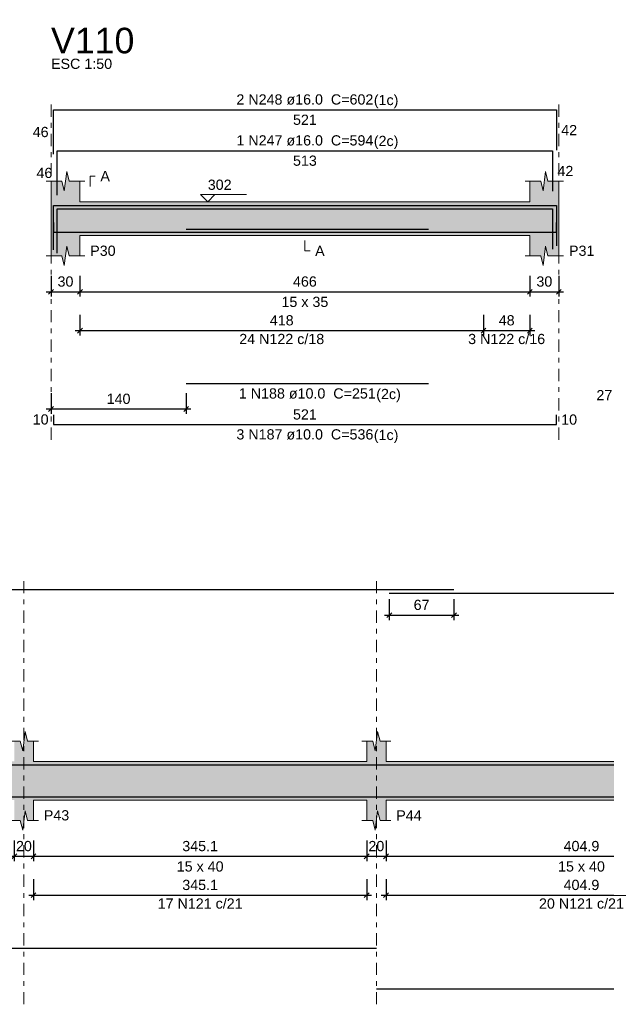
# Model space of a CAD drawing. Header units: millimetres. Extents: x 0 to 119, y 0 to 84.
# Tile 14 of 34: x 18 to 31, y 41 to 62. Entities that reach past the tile are written whole.
import ezdxf

# ---------------------------------------------------------------- set-up
doc = ezdxf.new("R2010")
doc.units = ezdxf.units.MM
doc.header["$MEASUREMENT"] = 0
doc.linetypes.add('DASHDOT', pattern=[2.54, 1.27, -0.635, 0, -0.635])
doc.linetypes.add('NULL', pattern=[0])
doc.layers.get('0').update_dxf_attribs({"lineweight": 18})
for name, color, linetype, lineweight in [('Descrição da armadura', 7, 'Continuous', 0), ('DT-Barras na forma', 2, 'Continuous', 30), ('DT-Barras rebatidas', 2, 'Continuous', 30), ('DT-Cotas', 9, 'Continuous', 5), ('DT-Forma', 5, 'Continuous', 5), ('DT-Hachura forma vigas', 254, 'Continuous', 5), ('DT-Pontilhado', 9, 'DASHDOT', 5), ('DT-Textos', 7, 'Continuous', 5), ('DT-Título', 3, 'Continuous', 20), ('Textos armaduras', 7, 'Continuous', 0)]:
    doc.layers.add(name, color=color, linetype=linetype, lineweight=lineweight)
doc.styles.add('Arial', font='txt')
doc.dimstyles.new('UM_50.000000', dxfattribs={"dimtxt": 0.18, "dimasz": 0.1, "dimexe": 0.1, "dimexo": 0.2, "dimgap": 0, "dimtad": 1, "dimtih": 1, "dimtoh": 1, "dimdec": 1, "dimlfac": 50, "dimzin": 0, "dimdsep": 46, "dimtxsty": 'Standard', "dimcen": 0.09, "dimdle": 0.1, "dimadec": 1, "dimazin": 2, "dimtfac": 1, "dimtdec": 4, "dimtofl": 0, "dimtmove": 0, "dimatfit": 3, "dimfxl": 1, "dimtolj": 1, "dimarcsym": 0})

# ---------------------------------------------------------------- blocks, each defined once
blk = doc.blocks.new('_Oblique')
at = {"color": 0, "linetype": 'ByBlock', "lineweight": -2}
blk.add_line((-0.5, -0.5), (0.5, 0.5), dxfattribs=at)
blk = doc.blocks.new('*D101')
at = {"layer": 'Defpoints', "color": 0}
for p in [(19.006, 56.58), (19.606, 56.58), (19.606, 56.051)]:
    blk.add_point(p, dxfattribs=at)
at = {"layer": 'DT-Cotas', "color": 0, "lineweight": -2}
for p, q in [((19.006, 56.38), (19.006, 55.951)), ((19.606, 56.38), (19.606, 55.951)), ((18.906, 56.051), (19.706, 56.051))]:
    blk.add_line(p, q, dxfattribs=at)
at = {"layer": 'DT-Cotas', "color": 0, "lineweight": -2, "xscale": 0.1, "yscale": 0.1, "zscale": 0.1, "rotation": 180}
blk.add_blockref('_Oblique', (19.006, 56.051), dxfattribs=at)
at = {"layer": 'DT-Cotas', "color": 0, "lineweight": -2, "xscale": 0.1, "yscale": 0.1, "zscale": 0.1}
blk.add_blockref('_Oblique', (19.606, 56.051), dxfattribs=at)
at = {"layer": 'DT-Cotas', "color": 7, "insert": (19.306, 56.262), "char_height": 0.2118, "attachment_point": 5, "rotation": 0.0057, "style": 'Arial'}
blk.add_mtext('\\A1;30', dxfattribs=at)
blk = doc.blocks.new('*D102')
at = {"layer": 'Defpoints', "color": 0}
for p in [(19.606, 56.58), (28.927, 56.58), (28.927, 56.051)]:
    blk.add_point(p, dxfattribs=at)
at = {"layer": 'DT-Cotas', "color": 0, "lineweight": -2}
for p, q in [((19.606, 56.38), (19.606, 55.951)), ((28.927, 56.38), (28.927, 55.951)), ((19.506, 56.051), (29.027, 56.051))]:
    blk.add_line(p, q, dxfattribs=at)
at = {"layer": 'DT-Cotas', "color": 0, "lineweight": -2, "xscale": 0.1, "yscale": 0.1, "zscale": 0.1, "rotation": 180}
blk.add_blockref('_Oblique', (19.606, 56.051), dxfattribs=at)
at = {"layer": 'DT-Cotas', "color": 0, "lineweight": -2, "xscale": 0.1, "yscale": 0.1, "zscale": 0.1}
blk.add_blockref('_Oblique', (28.927, 56.051), dxfattribs=at)
at = {"layer": 'DT-Cotas', "color": 7, "insert": (24.266, 56.262), "char_height": 0.2118, "attachment_point": 5, "rotation": 0.0057, "style": 'Arial'}
blk.add_mtext('\\A1;466', dxfattribs=at)
blk = doc.blocks.new('*D103')
at = {"layer": 'Defpoints', "color": 0}
for p in [(28.927, 56.58), (29.527, 56.58), (29.527, 56.051)]:
    blk.add_point(p, dxfattribs=at)
at = {"layer": 'DT-Cotas', "color": 0, "lineweight": -2}
for p, q in [((28.927, 56.38), (28.927, 55.951)), ((29.527, 56.38), (29.527, 55.951)), ((28.827, 56.051), (29.627, 56.051))]:
    blk.add_line(p, q, dxfattribs=at)
at = {"layer": 'DT-Cotas', "color": 0, "lineweight": -2, "xscale": 0.1, "yscale": 0.1, "zscale": 0.1, "rotation": 180}
blk.add_blockref('_Oblique', (28.927, 56.051), dxfattribs=at)
at = {"layer": 'DT-Cotas', "color": 0, "lineweight": -2, "xscale": 0.1, "yscale": 0.1, "zscale": 0.1}
blk.add_blockref('_Oblique', (29.527, 56.051), dxfattribs=at)
at = {"layer": 'DT-Cotas', "color": 7, "insert": (29.227, 56.262), "char_height": 0.2118, "attachment_point": 5, "rotation": 0.0057, "style": 'Arial'}
blk.add_mtext('\\A1;30', dxfattribs=at)
blk = doc.blocks.new('*D104')
at = {"layer": 'Defpoints', "color": 0}
for p in [(19.006, 54.151), (21.806, 54.151), (19.006, 53.621)]:
    blk.add_point(p, dxfattribs=at)
at = {"layer": 'DT-Cotas', "color": 0, "lineweight": -2}
for p, q in [((19.006, 53.951), (19.006, 53.521)), ((21.806, 53.951), (21.806, 53.521)), ((21.906, 53.621), (18.906, 53.621))]:
    blk.add_line(p, q, dxfattribs=at)
at = {"layer": 'DT-Cotas', "color": 0, "lineweight": -2, "xscale": 0.1, "yscale": 0.1, "zscale": 0.1, "rotation": 180}
blk.add_blockref('_Oblique', (19.006, 53.621), dxfattribs=at)
at = {"layer": 'DT-Cotas', "color": 0, "lineweight": -2, "xscale": 0.1, "yscale": 0.1, "zscale": 0.1}
blk.add_blockref('_Oblique', (21.806, 53.621), dxfattribs=at)
at = {"layer": 'DT-Cotas', "color": 7, "insert": (20.406, 53.833), "char_height": 0.2118, "attachment_point": 5, "rotation": 0.0057, "style": 'Arial'}
blk.add_mtext('\\A1;140', dxfattribs=at)
blk = doc.blocks.new('*D107')
at = {"layer": 'Defpoints', "color": 0}
for p in [(27.967, 55.775), (28.927, 55.775), (28.927, 55.246)]:
    blk.add_point(p, dxfattribs=at)
at = {"layer": 'DT-Cotas', "color": 0, "lineweight": -2}
for p, q in [((27.967, 55.575), (27.967, 55.146)), ((28.927, 55.575), (28.927, 55.146)), ((27.867, 55.246), (29.027, 55.246))]:
    blk.add_line(p, q, dxfattribs=at)
at = {"layer": 'DT-Cotas', "color": 0, "lineweight": -2, "xscale": 0.1, "yscale": 0.1, "zscale": 0.1, "rotation": 180}
blk.add_blockref('_Oblique', (27.967, 55.246), dxfattribs=at)
at = {"layer": 'DT-Cotas', "color": 0, "lineweight": -2, "xscale": 0.1, "yscale": 0.1, "zscale": 0.1}
blk.add_blockref('_Oblique', (28.927, 55.246), dxfattribs=at)
at = {"layer": 'DT-Cotas', "color": 7, "insert": (28.447, 55.458), "char_height": 0.2118, "attachment_point": 5, "rotation": 0.0057, "style": 'Arial'}
blk.add_mtext('\\A1;48', dxfattribs=at)
blk = doc.blocks.new('*D108')
at = {"layer": 'Defpoints', "color": 0}
for p in [(19.606, 55.775), (27.967, 55.775), (27.967, 55.246)]:
    blk.add_point(p, dxfattribs=at)
at = {"layer": 'DT-Cotas', "color": 0, "lineweight": -2}
for p, q in [((19.606, 55.575), (19.606, 55.146)), ((27.967, 55.575), (27.967, 55.146)), ((19.506, 55.246), (28.067, 55.246))]:
    blk.add_line(p, q, dxfattribs=at)
at = {"layer": 'DT-Cotas', "color": 0, "lineweight": -2, "xscale": 0.1, "yscale": 0.1, "zscale": 0.1, "rotation": 180}
blk.add_blockref('_Oblique', (19.606, 55.246), dxfattribs=at)
at = {"layer": 'DT-Cotas', "color": 0, "lineweight": -2, "xscale": 0.1, "yscale": 0.1, "zscale": 0.1}
blk.add_blockref('_Oblique', (27.967, 55.246), dxfattribs=at)
at = {"layer": 'DT-Cotas', "color": 7, "insert": (23.786, 55.458), "char_height": 0.2118, "attachment_point": 5, "rotation": 0.0057, "style": 'Arial'}
blk.add_mtext('\\A1;418', dxfattribs=at)
blk = doc.blocks.new('*D139')
at = {"layer": 'Defpoints', "color": 0}
for p in [(18.245, 44.887), (18.645, 44.887), (18.645, 44.358)]:
    blk.add_point(p, dxfattribs=at)
at = {"layer": 'DT-Cotas', "color": 0, "lineweight": -2}
for p, q in [((18.245, 44.687), (18.245, 44.258)), ((18.645, 44.687), (18.645, 44.258)), ((18.145, 44.358), (18.745, 44.358))]:
    blk.add_line(p, q, dxfattribs=at)
at = {"layer": 'DT-Cotas', "color": 0, "lineweight": -2, "xscale": 0.1, "yscale": 0.1, "zscale": 0.1, "rotation": 180}
blk.add_blockref('_Oblique', (18.245, 44.358), dxfattribs=at)
at = {"layer": 'DT-Cotas', "color": 0, "lineweight": -2, "xscale": 0.1, "yscale": 0.1, "zscale": 0.1}
blk.add_blockref('_Oblique', (18.645, 44.358), dxfattribs=at)
at = {"layer": 'DT-Cotas', "color": 7, "insert": (18.445, 44.569), "char_height": 0.2118, "attachment_point": 5, "rotation": 0.0057, "style": 'Arial'}
blk.add_mtext('\\A1;20', dxfattribs=at)
blk = doc.blocks.new('*D140')
at = {"layer": 'Defpoints', "color": 0}
for p in [(18.645, 44.887), (25.547, 44.887), (25.547, 44.358)]:
    blk.add_point(p, dxfattribs=at)
at = {"layer": 'DT-Cotas', "color": 0, "lineweight": -2}
for p, q in [((18.645, 44.687), (18.645, 44.258)), ((25.547, 44.687), (25.547, 44.258)), ((18.545, 44.358), (25.647, 44.358))]:
    blk.add_line(p, q, dxfattribs=at)
at = {"layer": 'DT-Cotas', "color": 0, "lineweight": -2, "xscale": 0.1, "yscale": 0.1, "zscale": 0.1, "rotation": 180}
blk.add_blockref('_Oblique', (18.645, 44.358), dxfattribs=at)
at = {"layer": 'DT-Cotas', "color": 0, "lineweight": -2, "xscale": 0.1, "yscale": 0.1, "zscale": 0.1}
blk.add_blockref('_Oblique', (25.547, 44.358), dxfattribs=at)
at = {"layer": 'DT-Cotas', "color": 7, "insert": (22.096, 44.569), "char_height": 0.2118, "attachment_point": 5, "rotation": 0.0057, "style": 'Arial'}
blk.add_mtext('\\A1;345.1', dxfattribs=at)
blk = doc.blocks.new('*D141')
at = {"layer": 'Defpoints', "color": 0}
for p in [(25.547, 44.887), (25.947, 44.887), (25.947, 44.358)]:
    blk.add_point(p, dxfattribs=at)
at = {"layer": 'DT-Cotas', "color": 0, "lineweight": -2}
for p, q in [((25.547, 44.687), (25.547, 44.258)), ((25.947, 44.687), (25.947, 44.258)), ((25.447, 44.358), (26.047, 44.358))]:
    blk.add_line(p, q, dxfattribs=at)
at = {"layer": 'DT-Cotas', "color": 0, "lineweight": -2, "xscale": 0.1, "yscale": 0.1, "zscale": 0.1, "rotation": 180}
blk.add_blockref('_Oblique', (25.547, 44.358), dxfattribs=at)
at = {"layer": 'DT-Cotas', "color": 0, "lineweight": -2, "xscale": 0.1, "yscale": 0.1, "zscale": 0.1}
blk.add_blockref('_Oblique', (25.947, 44.358), dxfattribs=at)
at = {"layer": 'DT-Cotas', "color": 7, "insert": (25.747, 44.569), "char_height": 0.2118, "attachment_point": 5, "rotation": 0.0057, "style": 'Arial'}
blk.add_mtext('\\A1;20', dxfattribs=at)
blk = doc.blocks.new('*D142')
at = {"layer": 'Defpoints', "color": 0}
for p in [(25.947, 44.887), (34.045, 44.887), (34.045, 44.358)]:
    blk.add_point(p, dxfattribs=at)
at = {"layer": 'DT-Cotas', "color": 0, "lineweight": -2}
for p, q in [((25.947, 44.687), (25.947, 44.258)), ((34.045, 44.687), (34.045, 44.258)), ((25.847, 44.358), (34.145, 44.358))]:
    blk.add_line(p, q, dxfattribs=at)
at = {"layer": 'DT-Cotas', "color": 0, "lineweight": -2, "xscale": 0.1, "yscale": 0.1, "zscale": 0.1, "rotation": 180}
blk.add_blockref('_Oblique', (25.947, 44.358), dxfattribs=at)
at = {"layer": 'DT-Cotas', "color": 0, "lineweight": -2, "xscale": 0.1, "yscale": 0.1, "zscale": 0.1}
blk.add_blockref('_Oblique', (34.045, 44.358), dxfattribs=at)
at = {"layer": 'DT-Cotas', "color": 7, "insert": (29.996, 44.569), "char_height": 0.2118, "attachment_point": 5, "rotation": 0.0057, "style": 'Arial'}
blk.add_mtext('\\A1;404.9', dxfattribs=at)
blk = doc.blocks.new('*D150')
at = {"layer": 'Defpoints', "color": 0}
for p in [(26.014, 49.881), (27.354, 49.881), (27.354, 49.352)]:
    blk.add_point(p, dxfattribs=at)
at = {"layer": 'DT-Cotas', "color": 0, "lineweight": -2}
for p, q in [((26.014, 49.681), (26.014, 49.252)), ((27.354, 49.681), (27.354, 49.252)), ((25.914, 49.352), (27.454, 49.352))]:
    blk.add_line(p, q, dxfattribs=at)
at = {"layer": 'DT-Cotas', "color": 0, "lineweight": -2, "xscale": 0.1, "yscale": 0.1, "zscale": 0.1, "rotation": 180}
blk.add_blockref('_Oblique', (26.014, 49.352), dxfattribs=at)
at = {"layer": 'DT-Cotas', "color": 0, "lineweight": -2, "xscale": 0.1, "yscale": 0.1, "zscale": 0.1}
blk.add_blockref('_Oblique', (27.354, 49.352), dxfattribs=at)
at = {"layer": 'DT-Cotas', "color": 7, "insert": (26.684, 49.564), "char_height": 0.2118, "attachment_point": 5, "rotation": 0.0057, "style": 'Arial'}
blk.add_mtext('\\A1;67', dxfattribs=at)
blk = doc.blocks.new('*D156')
at = {"layer": 'Defpoints', "color": 0}
for p in [(18.645, 44.082), (25.547, 44.082), (25.547, 43.553)]:
    blk.add_point(p, dxfattribs=at)
at = {"layer": 'DT-Cotas', "color": 0, "lineweight": -2}
for p, q in [((18.645, 43.882), (18.645, 43.453)), ((25.547, 43.882), (25.547, 43.453)), ((18.545, 43.553), (25.647, 43.553))]:
    blk.add_line(p, q, dxfattribs=at)
at = {"layer": 'DT-Cotas', "color": 0, "lineweight": -2, "xscale": 0.1, "yscale": 0.1, "zscale": 0.1, "rotation": 180}
blk.add_blockref('_Oblique', (18.645, 43.553), dxfattribs=at)
at = {"layer": 'DT-Cotas', "color": 0, "lineweight": -2, "xscale": 0.1, "yscale": 0.1, "zscale": 0.1}
blk.add_blockref('_Oblique', (25.547, 43.553), dxfattribs=at)
at = {"layer": 'DT-Cotas', "color": 7, "insert": (22.096, 43.764), "char_height": 0.2118, "attachment_point": 5, "rotation": 0.0057, "style": 'Arial'}
blk.add_mtext('\\A1;345.1', dxfattribs=at)
blk = doc.blocks.new('*D157')
at = {"layer": 'Defpoints', "color": 0}
for p in [(25.947, 44.082), (34.045, 44.082), (34.045, 43.553)]:
    blk.add_point(p, dxfattribs=at)
at = {"layer": 'DT-Cotas', "color": 0, "lineweight": -2}
for p, q in [((25.947, 43.882), (25.947, 43.453)), ((34.045, 43.882), (34.045, 43.453)), ((25.847, 43.553), (34.145, 43.553))]:
    blk.add_line(p, q, dxfattribs=at)
at = {"layer": 'DT-Cotas', "color": 0, "lineweight": -2, "xscale": 0.1, "yscale": 0.1, "zscale": 0.1, "rotation": 180}
blk.add_blockref('_Oblique', (25.947, 43.553), dxfattribs=at)
at = {"layer": 'DT-Cotas', "color": 0, "lineweight": -2, "xscale": 0.1, "yscale": 0.1, "zscale": 0.1}
blk.add_blockref('_Oblique', (34.045, 43.553), dxfattribs=at)
at = {"layer": 'DT-Cotas', "color": 7, "insert": (29.996, 43.764), "char_height": 0.2118, "attachment_point": 5, "rotation": 0.0057, "style": 'Arial'}
blk.add_mtext('\\A1;404.9', dxfattribs=at)

msp = doc.modelspace()

# ---------------------------------------------------------------- hatches: boundary and pattern name
at = {"layer": 'DT-Hachura forma vigas', "linetype": 'Continuous'}
for points in [[(29.5266, 56.7919), (29.5266, 57.2155), (29.5266, 57.9155), (29.5266, 58.3391), (29.3016, 58.3391), (29.2516, 58.5391), (29.2016, 58.1391), (29.1516, 58.3391), (28.9266, 58.3391), (28.9266, 57.9155), (19.606, 57.9155), (19.606, 58.3391), (19.381, 58.3391), (19.331, 58.5391), (19.281, 58.1391), (19.231, 58.3391), (19.006, 58.3391), (19.006, 57.9155), (19.006, 57.2155), (19.006, 56.7919), (19.231, 56.7919), (19.281, 56.5919), (19.331, 56.9919), (19.381, 56.7919), (19.606, 56.7919), (19.606, 57.2155), (28.9266, 57.2155), (28.9266, 56.7919), (29.1516, 56.7919), (29.2016, 56.5919), (29.2516, 56.9919), (29.3016, 56.7919), (29.5266, 56.7919)], [(34.4447, 45.5224), (37.1447, 45.5224), (37.1447, 46.3224), (34.4447, 46.3224), (34.4447, 46.746), (34.3197, 46.746), (34.2697, 46.946), (34.2197, 46.546), (34.1697, 46.746), (34.0447, 46.746), (34.0447, 46.3224), (25.9473, 46.3224), (25.9473, 46.746), (25.8223, 46.746), (25.7723, 46.946), (25.7223, 46.546), (25.6723, 46.746), (25.5473, 46.746), (25.5473, 46.3224), (18.6447, 46.3224), (18.6447, 46.746), (18.5197, 46.746), (18.4697, 46.946), (18.4197, 46.546), (18.3697, 46.746), (18.2447, 46.746), (18.2447, 46.3224), (15.5447, 46.3224), (15.5447, 45.5224), (18.2447, 45.5224), (18.2447, 45.0988), (18.3697, 45.0988), (18.4197, 44.8988), (18.4697, 45.2988), (18.5197, 45.0988), (18.6447, 45.0988), (18.6447, 45.5224), (25.5473, 45.5224), (25.5473, 45.0988), (25.6723, 45.0988), (25.7223, 44.8988), (25.7723, 45.2988), (25.8223, 45.0988), (25.9473, 45.0988), (25.9473, 45.5224), (34.0447, 45.5224), (34.0447, 45.0988), (34.1697, 45.0988), (34.2197, 44.8988), (34.2697, 45.2988), (34.3197, 45.0988), (34.4447, 45.0988), (34.4447, 45.5224)]]:
    msp.add_hatch(color=254, dxfattribs=at).paths.add_polyline_path(points)

# ---------------------------------------------------------------- linework, layer by layer
at = {"layer": 'DT-Barras na forma'}
for points in [[(19.056, 56.9211), (19.056, 57.8395), (29.4766, 57.8395), (29.4766, 57.0046)], [(19.1336, 56.8491), (19.1336, 57.7675), (29.399, 57.7675), (29.399, 56.9326)], [(19.056, 57.4855), (19.056, 57.2855), (29.4766, 57.2855), (29.4766, 57.4855)], [(21.806, 57.3455), (26.8266, 57.3455)], [(3.9007, 45.7055), (3.9007, 46.2524), (27.3538, 46.2524)], [(26.0138, 46.2524), (48.3373, 46.2524)], [(3.9007, 45.7924), (3.9007, 45.5924), (25.7473, 45.5924)], [(25.7473, 45.5924), (45.2473, 45.5924)]]:
    msp.add_lwpolyline(points, dxfattribs=at)
at = {"layer": 'DT-Barras rebatidas'}
for points in [[(19.056, 58.8979), (19.056, 59.8163), (29.4766, 59.8163), (29.4766, 58.9814)], [(19.1336, 58.0507), (19.1336, 58.9691), (29.399, 58.9691), (29.399, 58.1342)], [(21.806, 54.1509), (26.8266, 54.1509)], [(19.056, 53.5037), (19.056, 53.3037), (29.4766, 53.3037), (29.4766, 53.5037)], [(3.9007, 49.3343), (3.9007, 49.8813), (27.3538, 49.8813)], [(26.0138, 49.8107), (48.3373, 49.8107)], [(3.9007, 42.6578), (3.9007, 42.4578), (25.7473, 42.4578)], [(25.7473, 41.6106), (45.2473, 41.6106)]]:
    msp.add_lwpolyline(points, dxfattribs=at)
at = {"layer": 'DT-Forma'}
for p, q in [((19.281, 58.1391), (19.331, 58.5391)), ((19.331, 58.5391), (19.381, 58.3391)), ((29.2016, 58.1391), (29.2516, 58.5391)), ((29.2516, 58.5391), (29.3016, 58.3391)), ((18.906, 58.3391), (19.231, 58.3391)), ((19.006, 57.9155), (19.006, 58.3391)), ((19.231, 58.3391), (19.281, 58.1391)), ((19.381, 58.3391), (19.706, 58.3391)), ((19.606, 58.3391), (19.606, 57.9155)), ((28.8266, 58.3391), (29.1516, 58.3391)), ((28.9266, 57.9155), (28.9266, 58.3391)), ((29.1516, 58.3391), (29.2016, 58.1391)), ((29.3016, 58.3391), (29.6266, 58.3391)), ((29.5266, 58.3391), (29.5266, 57.9155)), ((19.606, 57.9155), (28.9266, 57.9155)), ((19.006, 57.2155), (19.006, 56.7919)), ((19.606, 56.7919), (19.606, 57.2155)), ((19.606, 57.2155), (28.9266, 57.2155)), ((28.9266, 57.2155), (28.9266, 56.7919)), ((29.5266, 56.7919), (29.5266, 57.2155)), ((19.281, 56.5919), (19.331, 56.9919)), ((19.331, 56.9919), (19.381, 56.7919)), ((29.2016, 56.5919), (29.2516, 56.9919)), ((29.2516, 56.9919), (29.3016, 56.7919)), ((18.906, 56.7919), (19.231, 56.7919)), ((19.231, 56.7919), (19.281, 56.5919)), ((19.381, 56.7919), (19.706, 56.7919)), ((28.8266, 56.7919), (29.1516, 56.7919)), ((29.1516, 56.7919), (29.2016, 56.5919)), ((29.3016, 56.7919), (29.6266, 56.7919)), ((18.4197, 46.546), (18.4697, 46.946)), ((18.4697, 46.946), (18.5197, 46.746)), ((25.7223, 46.546), (25.7723, 46.946)), ((25.7723, 46.946), (25.8223, 46.746)), ((18.1447, 46.746), (18.3697, 46.746)), ((18.3697, 46.746), (18.4197, 46.546)), ((18.5197, 46.746), (18.7447, 46.746)), ((18.6447, 46.746), (18.6447, 46.3224)), ((25.4473, 46.746), (25.6723, 46.746)), ((25.5473, 46.3224), (25.5473, 46.746)), ((25.6723, 46.746), (25.7223, 46.546)), ((25.8223, 46.746), (26.0473, 46.746)), ((25.9473, 46.746), (25.9473, 46.3224)), ((18.6447, 46.3224), (25.5473, 46.3224)), ((25.9473, 46.3224), (34.0447, 46.3224)), ((18.6447, 45.0988), (18.6447, 45.5224)), ((18.6447, 45.5224), (25.5473, 45.5224)), ((25.5473, 45.5224), (25.5473, 45.0988)), ((25.9473, 45.0988), (25.9473, 45.5224)), ((25.9473, 45.5224), (34.0447, 45.5224)), ((18.4197, 44.8988), (18.4697, 45.2988)), ((18.4697, 45.2988), (18.5197, 45.0988)), ((25.7223, 44.8988), (25.7723, 45.2988)), ((25.7723, 45.2988), (25.8223, 45.0988)), ((18.1447, 45.0988), (18.3697, 45.0988)), ((18.3697, 45.0988), (18.4197, 44.8988)), ((18.5197, 45.0988), (18.7447, 45.0988)), ((25.4473, 45.0988), (25.6723, 45.0988)), ((25.6723, 45.0988), (25.7223, 44.8988)), ((25.8223, 45.0988), (26.0473, 45.0988))]:
    msp.add_line(p, q, dxfattribs=at)
at = {"layer": 'DT-Forma', "linetype": 'Continuous'}
for p, q in [((19.006, 57.2155), (19.006, 57.9155)), ((29.5266, 57.9155), (29.5266, 57.2155))]:
    msp.add_line(p, q, dxfattribs=at)
at = {"layer": 'DT-Pontilhado', "ltscale": 0.2}
for p, q in [((19.006, 52.986), (19.006, 60.0281)), ((29.5266, 52.986), (29.5266, 60.0281)), ((18.4447, 41.2929), (18.4447, 50.0931)), ((25.7473, 41.2929), (25.7473, 50.0931))]:
    msp.add_line(p, q, dxfattribs=at)
at = {"layer": 'DT-Textos'}
for points in [[(19.8178, 58.2332), (19.8178, 58.445), (19.9237, 58.445)], [(22.4022, 58.0638), (22.2539, 57.9155), (22.1056, 58.0638), (23.0587, 58.0638)], [(24.2663, 57.1096), (24.2663, 56.8978), (24.3722, 56.8978)]]:
    msp.add_lwpolyline(points, dxfattribs=at)

# ---------------------------------------------------------------- texts
at = {"layer": 'Descrição da armadura', "linetype": 'NULL', "char_height": 0.2118, "attachment_point": 8, "line_spacing_factor": 0.9, "style": 'Arial'}
for s, insert, width in [('2 N248 ø16.0  C=602', (24.2661, 59.9226), 5.562109), ('1 N247 ø16.0  C=594', (24.2661, 59.0746), 5.562109), ('24 N122 c/18', (23.7863, 54.9641), 3.450264), ('3 N122 c/16', (28.4466, 54.9641), 3.127695), ('1 N188 ø10.0  C=251', (24.3161, 53.8336), 5.562109), ('27 N122 ø5.0  C=91', (31.6421, 53.7976), 5.239541), ('3 N187 ø10.0  C=536', (24.2661, 52.9856), 5.562109), ('17 N121 c/21', (22.096, 43.271), 3.450264), ('20 N121 c/21', (29.996, 43.271), 3.450264)]:
    msp.add_mtext(s, dxfattribs=dict(at, insert=insert, width=width))
at = {"layer": 'DT-Textos', "linetype": 'NULL', "char_height": 0.2118, "line_spacing_factor": 0.798, "style": 'Arial'}
for s, insert, width, attachment_point in [('ESC 1:50', (19.0061, 60.6636), 2.482559, 7), ('(1c)', (25.6941, 59.8527), 0.998857, 7), ('(2c)', (25.6941, 59.0047), 0.998857, 7), ('A', (20.0291, 58.3396), 0.386855, 7), ('302', (22.2541, 58.1586), 0.967705, 7), ('P30', (19.8181, 56.7916), 1.031992, 7), ('A', (24.4781, 56.7916), 0.386855, 7), ('P31', (29.7381, 56.7916), 1.031992, 7), ('15 x 35', (24.2661, 55.7326), 1.902559, 8), ('(2c)', (25.7441, 53.7637), 0.998857, 7), ('(1c)', (25.6941, 52.9157), 0.998857, 7), ('P43', (18.8569, 45.0985), 1.031992, 7), ('P44', (26.1589, 45.0985), 1.031992, 7), ('15 x 40', (22.0959, 44.0395), 1.902559, 8), ('15 x 40', (29.9959, 44.0395), 1.902559, 8)]:
    msp.add_mtext(s, dxfattribs=dict(at, insert=insert, width=width, attachment_point=attachment_point))
at = {"layer": 'DT-Título', "linetype": 'NULL', "insert": (19.0061, 60.9815), "char_height": 0.5295, "width": 3.456465, "attachment_point": 7, "line_spacing_factor": 0.798, "style": 'Arial'}
msp.add_mtext('V110', dxfattribs=at)
at = {"layer": 'Textos armaduras', "linetype": 'NULL', "char_height": 0.2118, "line_spacing_factor": 0.9, "style": 'Arial'}
for s, insert, width, attachment_point in [('521', (24.2663, 59.719), 1.367705, 2), ('46', (18.956, 59.2512), 1.045137, 9), ('42', (29.5766, 59.5048), 1.045137, 1), ('513', (24.2663, 58.8718), 1.367705, 2), ('46', (19.0336, 58.404), 1.045137, 9), ('42', (29.499, 58.6576), 1.045137, 1), ('521', (24.2663, 53.401), 1.367705, 8), ('10', (18.956, 53.2978), 1.045137, 9), ('10', (29.5766, 53.5096), 1.045137, 1)]:
    msp.add_mtext(s, dxfattribs=dict(at, insert=insert, width=width, attachment_point=attachment_point))

# ---------------------------------------------------------------- dimensions: what is measured, and where the dimension line sits
at = {"layer": 'DT-Cotas'}
for base, p1, p2, picture, middle in [((19.606, 56.0506), (19.006, 56.5801), (19.606, 56.5801), '*D101', (19.306, 56.2624)), ((28.9266, 56.0506), (19.606, 56.5801), (28.9266, 56.5801), '*D102', (24.2663, 56.2624)), ((29.5266, 56.0506), (28.9266, 56.5801), (29.5266, 56.5801), '*D103', (29.2266, 56.2624)), ((27.9666, 55.2458), (19.606, 55.7753), (27.9666, 55.7753), '*D108', (23.7863, 55.4576)), ((28.9266, 55.2458), (27.9666, 55.7753), (28.9266, 55.7753), '*D107', (28.4466, 55.4576)), ((27.3538, 49.3518), (26.0138, 49.8813), (27.3538, 49.8813), '*D150', (26.6838, 49.5636)), ((18.6447, 44.3575), (18.2447, 44.887), (18.6447, 44.887), '*D139', (18.4447, 44.5693)), ((25.5473, 44.3575), (18.6447, 44.887), (25.5473, 44.887), '*D140', (22.096, 44.5693)), ((25.9473, 44.3575), (25.5473, 44.887), (25.9473, 44.887), '*D141', (25.7473, 44.5693)), ((34.0447, 44.3575), (25.9473, 44.887), (34.0447, 44.887), '*D142', (29.996, 44.5693)), ((25.5473, 43.5527), (18.6447, 44.0822), (25.5473, 44.0822), '*D156', (22.096, 43.7645)), ((34.0447, 43.5527), (25.9473, 44.0822), (34.0447, 44.0822), '*D157', (29.996, 43.7645))]:
    dim = msp.add_linear_dim(base=base, p1=p1, p2=p2, dimstyle='UM_50.000000', override={"dimtxt": 0.2118, "dimasz": 0.1, "dimexe": 0.1, "dimexo": 0.2, "dimtad": 1, "dimtih": 0, "dimtoh": 0, "dimdec": 1, "dimlfac": 50, "dimzin": 8, "dimtxsty": 'Arial', "dimblk": 'Oblique', "dimblk1": 'Oblique', "dimblk2": 'Oblique', "dimsah": 1, "dimdle": 0.1, "dimse1": 0, "dimse2": 0, "dimclrt": 7, "dimadec": 1, "dimazin": 3, "dimtmove": 2, "dimldrblk": 'Oblique'}, dxfattribs=at)
    dim.commit()
    dim.dimension.update_dxf_attribs({"geometry": picture, "text_midpoint": middle, "dimtype": 160, "text_rotation": 0.00573})
dim = msp.add_linear_dim(base=(19.006, 53.6214), p1=(21.806, 54.1509), p2=(19.006, 54.1509), angle=180, dimstyle='UM_50.000000', override={"dimtxt": 0.2118, "dimasz": 0.1, "dimexe": 0.1, "dimexo": 0.2, "dimtad": 1, "dimtih": 0, "dimtoh": 0, "dimdec": 1, "dimlfac": 50, "dimzin": 8, "dimtxsty": 'Arial', "dimblk": 'Oblique', "dimblk1": 'Oblique', "dimblk2": 'Oblique', "dimsah": 1, "dimdle": 0.1, "dimse1": 0, "dimse2": 0, "dimclrt": 7, "dimadec": 1, "dimazin": 3, "dimtmove": 2, "dimldrblk": 'Oblique'}, dxfattribs=at)
dim.commit()
dim.dimension.update_dxf_attribs({"geometry": '*D104', "text_midpoint": (20.406, 53.8332), "dimtype": 161, "text_rotation": 0.00573})

doc.saveas('drawing.dxf')
